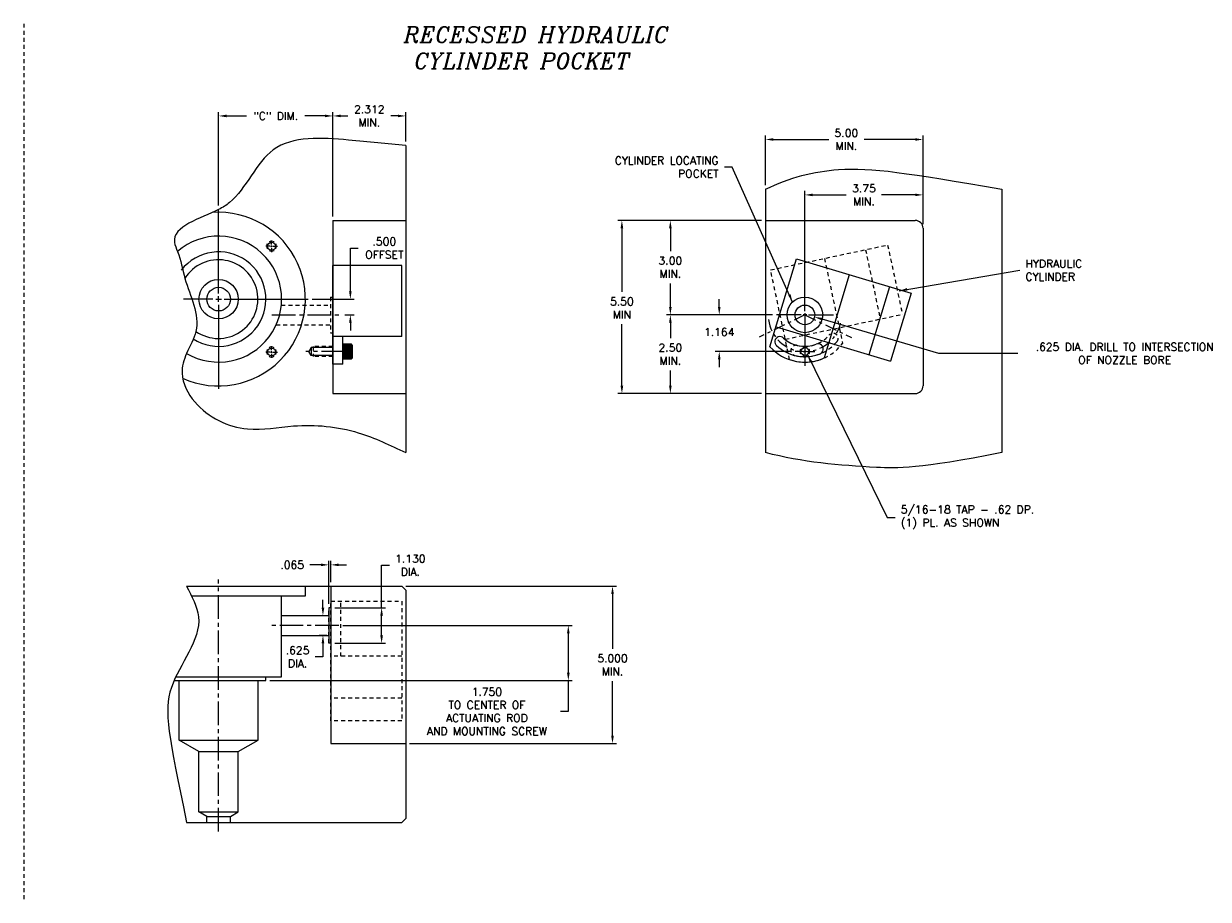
# Model space of a CAD drawing. Extents: x 51 to 167, y 63 to 98.
# Tile 4 of 4: x 129 to 167, y 65 to 93. Entities that reach past the tile are written whole.
import ezdxf

# ---------------------------------------------------------------- set-up
doc = ezdxf.new("R2010")
doc.units = 0
doc.header["$MEASUREMENT"] = 0
for name, pattern in [('CENTER2', [1.125, 0.75, -0.125, 0.125, -0.125]), ('ecw_5', [1, 0.375, -0.125, 0.0625, -0.125, 0.3125]), ('HIDDEN2', [0.1875, 0.125, -0.0625])]:
    doc.linetypes.add(name, pattern=pattern)
doc.layers.get('DEFPOINTS').update_dxf_attribs({"linetype": 'CONTINUOUS'})
for name, color, linetype in [('CYC_HIDDEN', 1, 'HIDDEN2'), ('DIMENSIONS', 4, 'CONTINUOUS'), ('DSCV_BORE_SOLID', 1, 'CONTINUOUS'), ('FASTENER_SOLID', 7, 'CONTINUOUS'), ('MA_SHAPE_HIDDEN', 6, 'HIDDEN2'), ('NP_SHAPE_SOLID', 6, 'CONTINUOUS'), ('POCKET', 4, 'CENTER2'), ('SCV200_BORE_CENTER', 22, 'CENTER2'), ('SCV200_BORE_HIDDEN', 10, 'HIDDEN2'), ('SCV200_BORE_SOLID', 1, 'CONTINUOUS'), ('SCV200_BORE_TAPS_SOLID', 1, 'CONTINUOUS'), ('SCV_HYD_CYL_SHAPE', 3, 'CONTINUOUS'), ('TAP', 1, 'CONTINUOUS'), ('TAP_HIDDEN', 1, 'HIDDEN2')]:
    doc.layers.add(name, color=color, linetype=linetype)
doc.styles.add('ITALIC', font='italic.shx')
doc.styles.add('ROMANS', font='romans.shx')
doc.dimstyles.new('CATALOG', dxfattribs={"dimscale": 2, "dimtxt": 0.125, "dimasz": 0.125, "dimexe": 0.0625, "dimexo": 0.0625, "dimgap": 0.09, "dimtad": 0, "dimtih": 1, "dimtoh": 1, "dimdec": 3, "dimzin": 4, "dimdsep": 46, "dimtxsty": 'ROMANS', "dimcen": 0, "dimclrd": 256, "dimclre": 256, "dimclrt": 256, "dimadec": 0, "dimazin": 0, "dimtfac": 0.7, "dimtdec": 3, "dimtofl": 0, "dimtmove": 0, "dimatfit": 3, "dimfxl": 0, "dimtolj": 1, "dimtzin": 4, "dimlwd": -1, "dimlwe": -1, "dimarcsym": 0})

# ---------------------------------------------------------------- blocks, each defined once
blk = doc.blocks.new('*D25')
at = {"layer": 'DEFPOINTS', "color": 0}
for p in [(139.371, 73.444), (146.656, 73.444), (137.059, 71.694)]:
    blk.add_point(p, dxfattribs=at)
at = {"layer": 'DIMENSIONS'}
for p, q in [((139.496, 73.444), (146.781, 73.444)), ((146.656, 73.194), (146.656, 71.944)), ((137.184, 71.694), (146.781, 71.694)), ((146.656, 71.694), (146.656, 70.714)), ((146.656, 70.714), (146.406, 70.714))]:
    blk.add_line(p, q, dxfattribs=at)
for points in [[(146.614, 73.194), (146.698, 73.194), (146.656, 73.444)], [(146.614, 71.944), (146.698, 71.944), (146.656, 71.694)]]:
    blk.add_solid(points, dxfattribs=at)
at = {"layer": 'DIMENSIONS', "insert": (144.071, 70.714), "char_height": 0.25, "attachment_point": 5, "style": 'ROMANS'}
blk.add_mtext('\\A1;1.750 \\P{\\C4;TO CENTER OF \\PACTUATING ROD \\PAND MOUNTING SCREW}', dxfattribs=at)
blk = doc.blocks.new('*D26')
at = {"layer": 'DEFPOINTS', "color": 0}
for p in [(141.371, 74.694), (141.496, 69.694), (148.059, 69.694)]:
    blk.add_point(p, dxfattribs=at)
at = {"layer": 'DIMENSIONS'}
for p, q in [((141.496, 74.694), (148.184, 74.694)), ((148.059, 74.444), (148.059, 72.707)), ((148.059, 69.944), (148.059, 71.68)), ((141.621, 69.694), (148.184, 69.694))]:
    blk.add_line(p, q, dxfattribs=at)
for points in [[(148.017, 74.444), (148.1, 74.444), (148.059, 74.694)], [(148.017, 69.944), (148.1, 69.944), (148.059, 69.694)]]:
    blk.add_solid(points, dxfattribs=at)
at = {"layer": 'DIMENSIONS', "insert": (148.059, 72.194), "char_height": 0.25, "attachment_point": 5, "style": 'ROMANS'}
blk.add_mtext('\\A1;5.000 \\PMIN.', dxfattribs=at)
blk = doc.blocks.new('*D29')
at = {"layer": 'DEFPOINTS', "color": 0}
for p in [(138.869, 73.756), (139.121, 73.756), (139.121, 73.131)]:
    blk.add_point(p, dxfattribs=at)
at = {"layer": 'DIMENSIONS'}
for p, q in [((138.869, 74.006), (138.869, 74.256)), ((138.996, 73.756), (138.744, 73.756)), ((138.996, 73.131), (138.744, 73.131)), ((138.869, 72.881), (138.869, 72.448)), ((138.869, 72.448), (138.619, 72.448))]:
    blk.add_line(p, q, dxfattribs=at)
for points in [[(138.827, 74.006), (138.911, 74.006), (138.869, 73.756)], [(138.827, 72.881), (138.911, 72.881), (138.869, 73.131)]]:
    blk.add_solid(points, dxfattribs=at)
at = {"layer": 'DIMENSIONS', "insert": (138.064, 72.448), "char_height": 0.25, "attachment_point": 5, "style": 'ROMANS'}
blk.add_mtext('\\A1;.625 \\PDIA.', dxfattribs=at)
blk = doc.blocks.new('*D30')
at = {"layer": 'DEFPOINTS', "color": 0}
for p in [(139.121, 74.009), (140.731, 74.009), (139.121, 72.879)]:
    blk.add_point(p, dxfattribs=at)
at = {"layer": 'DIMENSIONS'}
for p, q in [((140.731, 74.009), (140.731, 75.358)), ((140.731, 75.358), (140.981, 75.358)), ((139.246, 74.009), (140.856, 74.009)), ((140.731, 73.129), (140.731, 73.759)), ((139.246, 72.879), (140.856, 72.879))]:
    blk.add_line(p, q, dxfattribs=at)
for points in [[(140.689, 73.759), (140.772, 73.759), (140.731, 74.009)], [(140.689, 73.129), (140.772, 73.129), (140.731, 72.879)]]:
    blk.add_solid(points, dxfattribs=at)
at = {"layer": 'DIMENSIONS', "insert": (141.643, 75.358), "char_height": 0.25, "attachment_point": 5, "style": 'ROMANS'}
blk.add_mtext('\\A1;1.130 \\PDIA.', dxfattribs=at)
blk = doc.blocks.new('*D31')
at = {"layer": 'DEFPOINTS', "color": 0}
for p in [(139.121, 75.369), (139.121, 74.694), (139.056, 74.009)]:
    blk.add_point(p, dxfattribs=at)
at = {"layer": 'DIMENSIONS'}
for p, q in [((138.806, 75.369), (138.449, 75.369)), ((139.056, 74.134), (139.056, 75.494)), ((139.121, 74.819), (139.121, 75.494)), ((139.371, 75.369), (139.621, 75.369))]:
    blk.add_line(p, q, dxfattribs=at)
for points in [[(138.806, 75.411), (138.806, 75.328), (139.056, 75.369)], [(139.371, 75.411), (139.371, 75.328), (139.121, 75.369)]]:
    blk.add_solid(points, dxfattribs=at)
at = {"layer": 'DIMENSIONS', "insert": (137.894, 75.369), "char_height": 0.25, "attachment_point": 5, "style": 'ROMANS'}
blk.add_mtext('\\A1;.065 ', dxfattribs=at)
blk = doc.blocks.new('*D35')
at = {"layer": 'DEFPOINTS', "color": 0}
for p in [(141.496, 89.623), (141.496, 88.682), (139.184, 86.307)]:
    blk.add_point(p, dxfattribs=at)
at = {"layer": 'DIMENSIONS'}
for p, q in [((139.184, 86.432), (139.184, 89.748)), ((139.434, 89.623), (139.66, 89.623)), ((141.246, 89.623), (141.02, 89.623)), ((141.496, 88.807), (141.496, 89.748))]:
    blk.add_line(p, q, dxfattribs=at)
for points in [[(139.434, 89.665), (139.434, 89.582), (139.184, 89.623)], [(141.246, 89.665), (141.246, 89.582), (141.496, 89.623)]]:
    blk.add_solid(points, dxfattribs=at)
at = {"layer": 'DIMENSIONS', "insert": (140.34, 89.623), "char_height": 0.25, "attachment_point": 5, "style": 'ROMANS'}
blk.add_mtext('\\A1;2.312 \\PMIN.', dxfattribs=at)
blk = doc.blocks.new('*D36')
at = {"layer": 'DEFPOINTS', "color": 0}
for p in [(139.184, 89.623), (135.558, 86.651), (139.184, 86.307)]:
    blk.add_point(p, dxfattribs=at)
at = {"layer": 'DIMENSIONS'}
for p, q in [((135.558, 86.776), (135.558, 89.748)), ((135.808, 89.623), (136.447, 89.623)), ((138.934, 89.623), (138.295, 89.623)), ((139.184, 86.432), (139.184, 89.748))]:
    blk.add_line(p, q, dxfattribs=at)
for points in [[(135.808, 89.665), (135.808, 89.582), (135.558, 89.623)], [(138.934, 89.665), (138.934, 89.582), (139.184, 89.623)]]:
    blk.add_solid(points, dxfattribs=at)
at = {"layer": 'DIMENSIONS', "insert": (137.371, 89.623), "char_height": 0.25, "attachment_point": 5, "style": 'ROMANS'}
blk.add_mtext('\\A1;"C" DIM.', dxfattribs=at)
blk = doc.blocks.new('*D37')
at = {"layer": 'DEFPOINTS', "color": 0}
for p in [(138.402, 83.807), (139.739, 83.807), (139.434, 83.307)]:
    blk.add_point(p, dxfattribs=at)
at = {"layer": 'DIMENSIONS'}
for p, q in [((139.739, 84.057), (139.739, 85.428)), ((139.739, 85.428), (139.989, 85.428)), ((138.527, 83.807), (139.864, 83.807)), ((139.559, 83.307), (139.864, 83.307)), ((139.739, 83.057), (139.739, 82.807))]:
    blk.add_line(p, q, dxfattribs=at)
for points in [[(139.697, 84.057), (139.78, 84.057), (139.739, 83.807)], [(139.697, 83.057), (139.78, 83.057), (139.739, 83.307)]]:
    blk.add_solid(points, dxfattribs=at)
at = {"layer": 'DIMENSIONS', "insert": (140.817, 85.428), "char_height": 0.25, "attachment_point": 5, "style": 'ROMANS'}
blk.add_mtext('\\A1;.500 \\POFFSET', dxfattribs=at)
blk = doc.blocks.new('*D38')
at = {"layer": 'DEFPOINTS', "color": 0}
for p in [(154.47, 83.242), (157.578, 82.328)]:
    blk.add_point(p, dxfattribs=at)
at = {"layer": 'DIMENSIONS'}
for p, q in [((158.418, 82.081), (154.709, 83.171)), ((160.924, 82.081), (158.418, 82.081))]:
    blk.add_line(p, q, dxfattribs=at)
blk.add_solid([(154.721, 83.211), (154.698, 83.131), (154.47, 83.242)], dxfattribs=at)
at = {"layer": 'DIMENSIONS', "insert": (164.313, 82.081), "char_height": 0.25, "attachment_point": 5, "style": 'ROMANS'}
blk.add_mtext('\\A1;.625 DIA. DRILL TO INTERSECTION\\POF NOZZLE BORE', dxfattribs=at)
blk = doc.blocks.new('*D39')
at = {"layer": 'DEFPOINTS', "color": 0}
for p in [(153.259, 83.307), (149.895, 80.807), (152.914, 80.807)]:
    blk.add_point(p, dxfattribs=at)
at = {"layer": 'DIMENSIONS'}
for p, q in [((153.134, 83.307), (149.77, 83.307)), ((149.895, 83.057), (149.895, 82.57)), ((149.895, 81.057), (149.895, 81.543)), ((152.789, 80.807), (149.77, 80.807))]:
    blk.add_line(p, q, dxfattribs=at)
for points in [[(149.853, 83.057), (149.936, 83.057), (149.895, 83.307)], [(149.853, 81.057), (149.936, 81.057), (149.895, 80.807)]]:
    blk.add_solid(points, dxfattribs=at)
at = {"layer": 'DIMENSIONS', "insert": (149.895, 82.057), "char_height": 0.25, "attachment_point": 5, "style": 'ROMANS'}
blk.add_mtext('\\A1;2.50 \\PMIN.', dxfattribs=at)
blk = doc.blocks.new('*D40')
at = {"layer": 'DEFPOINTS', "color": 0}
for p in [(149.895, 86.307), (152.914, 86.307), (153.259, 83.307)]:
    blk.add_point(p, dxfattribs=at)
at = {"layer": 'DIMENSIONS'}
for p, q in [((152.789, 86.307), (149.77, 86.307)), ((149.895, 86.057), (149.895, 85.332)), ((149.895, 83.557), (149.895, 84.306)), ((153.134, 83.307), (149.77, 83.307))]:
    blk.add_line(p, q, dxfattribs=at)
for points in [[(149.853, 86.057), (149.936, 86.057), (149.895, 86.307)], [(149.853, 83.557), (149.936, 83.557), (149.895, 83.307)]]:
    blk.add_solid(points, dxfattribs=at)
at = {"layer": 'DIMENSIONS', "insert": (149.895, 84.819), "char_height": 0.25, "attachment_point": 5, "style": 'ROMANS'}
blk.add_mtext('\\A1;3.00 \\PMIN.', dxfattribs=at)
blk = doc.blocks.new('*D41')
at = {"layer": 'DEFPOINTS', "color": 0}
for p in [(152.914, 86.307), (148.357, 80.807), (152.914, 80.807)]:
    blk.add_point(p, dxfattribs=at)
at = {"layer": 'DIMENSIONS'}
for p, q in [((152.789, 86.307), (148.232, 86.307)), ((148.357, 86.057), (148.357, 84.036)), ((148.357, 81.057), (148.357, 83.01)), ((152.789, 80.807), (148.232, 80.807))]:
    blk.add_line(p, q, dxfattribs=at)
for points in [[(148.315, 86.057), (148.398, 86.057), (148.357, 86.307)], [(148.315, 81.057), (148.398, 81.057), (148.357, 80.807)]]:
    blk.add_solid(points, dxfattribs=at)
at = {"layer": 'DIMENSIONS', "insert": (148.357, 83.523), "char_height": 0.25, "attachment_point": 5, "style": 'ROMANS'}
blk.add_mtext('\\A1;5.50 \\PMIN', dxfattribs=at)
blk = doc.blocks.new('*D42')
at = {"layer": 'DEFPOINTS', "color": 0}
for p in [(151.446, 83.307), (153.259, 83.307), (153.852, 82.143)]:
    blk.add_point(p, dxfattribs=at)
at = {"layer": 'DIMENSIONS'}
for p, q in [((151.446, 83.557), (151.446, 83.807)), ((153.134, 83.307), (151.321, 83.307)), ((153.727, 82.143), (151.321, 82.143)), ((151.446, 81.893), (151.446, 81.643))]:
    blk.add_line(p, q, dxfattribs=at)
for points in [[(151.404, 83.557), (151.488, 83.557), (151.446, 83.307)], [(151.404, 81.893), (151.488, 81.893), (151.446, 82.143)]]:
    blk.add_solid(points, dxfattribs=at)
at = {"layer": 'DIMENSIONS', "insert": (151.446, 82.761), "char_height": 0.25, "attachment_point": 5, "style": 'ROMANS'}
blk.add_mtext('\\A1;1.164 ', dxfattribs=at)
blk = doc.blocks.new('*D43')
at = {"layer": 'DEFPOINTS', "color": 0}
for p in [(157.914, 88.875), (152.914, 87.299), (157.914, 86.057)]:
    blk.add_point(p, dxfattribs=at)
at = {"layer": 'DIMENSIONS'}
for p, q in [((152.914, 87.424), (152.914, 89)), ((153.164, 88.875), (154.919, 88.875)), ((157.664, 88.875), (156.041, 88.875)), ((157.914, 86.182), (157.914, 89))]:
    blk.add_line(p, q, dxfattribs=at)
for points in [[(153.164, 88.917), (153.164, 88.834), (152.914, 88.875)], [(157.664, 88.917), (157.664, 88.834), (157.914, 88.875)]]:
    blk.add_solid(points, dxfattribs=at)
at = {"layer": 'DIMENSIONS', "insert": (155.48, 88.875), "char_height": 0.25, "attachment_point": 5, "style": 'ROMANS'}
blk.add_mtext('\\A1;5.00 \\PMIN.', dxfattribs=at)
blk = doc.blocks.new('*D44')
at = {"layer": 'DEFPOINTS', "color": 0}
for p in [(154.164, 87.116), (157.914, 86.057), (154.164, 83.307)]:
    blk.add_point(p, dxfattribs=at)
at = {"layer": 'DIMENSIONS'}
for p, q in [((154.164, 83.432), (154.164, 87.241)), ((157.914, 86.182), (157.914, 87.241)), ((154.414, 87.116), (155.478, 87.116)), ((157.664, 87.116), (156.6, 87.116))]:
    blk.add_line(p, q, dxfattribs=at)
for points in [[(154.414, 87.157), (154.414, 87.074), (154.164, 87.116)], [(157.664, 87.157), (157.664, 87.074), (157.914, 87.116)]]:
    blk.add_solid(points, dxfattribs=at)
at = {"layer": 'DIMENSIONS', "insert": (156.039, 87.116), "char_height": 0.25, "attachment_point": 5, "style": 'ROMANS'}
blk.add_mtext('\\A1;3.75 \\PMIN.', dxfattribs=at)

msp = doc.modelspace()

# ---------------------------------------------------------------- linework, layer by layer
at = {"layer": 'CYC_HIDDEN'}
for p, q in [((153.07435, 84.73666), (156.79066, 85.525)), ((156.08829, 85.376), (156.55519, 83.17498)), ((156.79066, 85.525), (157.25756, 83.32397)), ((154.78626, 85.09981), (155.25316, 82.89878)), ((153.6788, 81.88719), (153.07435, 84.73666)), ((153.54125, 82.53564), (157.25756, 83.32397)), ((155.25315, 82.89878), (155.35893, 82.40013))]:
    msp.add_line(p, q, dxfattribs=at)
for centre, radius, start, end in [((155.05518, 82.55804), 0.164, 319.278449, 139.976718), ((154.16381, 83.30661), 1.5, 251.134662, 322.820161), ((153.88175, 82.1773), 0.164, 75.976415, 260.565255), ((154.16381, 83.30661), 1.328, 255.976611, 319.976521), ((154.16381, 83.30661), 1, 255.976474, 319.976446)]:
    msp.add_arc(centre, radius, start, end, dxfattribs=at)
at = {"layer": 'DIMENSIONS'}
for p, q in [((135.55831, 83.98661), (135.55831, 86.65061)), ((135.55831, 83.71661), (135.55831, 83.89661)), ((135.37831, 83.80661), (134.43868, 83.80661)), ((135.46831, 83.80661), (135.64831, 83.80661)), ((135.55831, 83.62661), (135.55831, 80.96261)), ((135.73831, 83.80661), (138.40231, 83.80661))]:
    msp.add_line(p, q, dxfattribs=at)
at = {"layer": 'DSCV_BORE_SOLID'}
for p, q in [((154.16381, 83.42061), (154.16381, 84.21111)), ((154.04981, 83.30661), (153.25931, 83.30661)), ((154.22081, 83.30661), (154.10681, 83.30661)), ((154.16381, 83.36361), (154.16381, 83.24961)), ((154.16381, 83.30661), (154.16381, 81.69312)), ((154.16381, 83.19261), (154.16381, 82.40211)), ((154.27781, 83.30661), (155.06831, 83.30661)), ((154.09268, 82.14261), (153.85181, 82.14261)), ((154.19938, 82.14261), (154.12825, 82.14261)), ((154.16381, 82.17818), (154.16381, 82.10704)), ((154.16381, 82.07148), (154.16381, 81.83061)), ((154.23495, 82.14261), (154.47581, 82.14261))]:
    msp.add_line(p, q, dxfattribs=at)
for centre, radius in [((154.16381, 83.30661), 0.565), ((154.16381, 83.30661), 0.3125), ((154.16381, 82.14261), 0.1248)]:
    msp.add_circle(centre, radius, dxfattribs=at)
for start, end in [(149.999997, 209.999999), (60.000002, 120.000003), (240.000007, 299.999995), (329.999934, 29.999922)]:
    msp.add_arc((154.16381, 82.14261), 0.156, start, end, dxfattribs=at)
at = {"layer": 'FASTENER_SOLID'}
for p, q in [((139.49631, 82.37664), (139.49631, 82.14227)), ((139.76975, 82.37664), (139.49631, 82.37664)), ((139.51123, 82.35571), (139.75204, 82.35571)), ((139.80881, 82.33758), (139.76975, 82.37664)), ((139.76975, 81.90789), (139.76975, 82.37664)), ((139.80881, 81.94695), (139.80881, 82.33758)), ((139.49631, 82.14227), (139.49631, 81.90789)), ((139.51123, 82.33273), (139.75548, 82.33273)), ((139.51123, 82.33273), (139.75204, 82.33273)), ((139.51123, 82.30974), (139.75204, 82.30974)), ((139.51123, 82.28675), (139.75204, 82.28675)), ((139.51123, 82.26377), (139.75204, 82.26377)), ((139.51123, 82.24078), (139.75204, 82.24078)), ((139.51123, 82.2178), (139.75204, 82.2178)), ((139.51123, 82.19481), (139.75204, 82.19481)), ((139.51123, 82.17182), (139.75204, 82.17182)), ((139.51123, 82.14884), (139.75204, 82.14884)), ((139.51123, 82.12585), (139.75204, 82.12585)), ((139.51123, 82.10286), (139.75204, 82.10286)), ((139.51123, 82.07988), (139.75204, 82.07988)), ((139.51123, 82.05689), (139.75204, 82.05689)), ((139.51123, 82.03391), (139.75204, 82.03391)), ((139.51123, 82.00763), (139.75204, 82.00763)), ((139.51123, 81.98136), (139.75204, 81.98136)), ((139.49631, 81.90789), (139.76975, 81.90789)), ((139.51123, 81.95508), (139.75204, 81.95508)), ((139.51123, 81.92881), (139.75204, 81.92881)), ((139.76975, 81.90789), (139.80881, 81.94695))]:
    msp.add_line(p, q, dxfattribs=at)
at = {"layer": 'MA_SHAPE_HIDDEN'}
msp.add_line((129.37148, 92.5524), (129.37148, 64.74974), dxfattribs=at)
at = {"layer": 'NP_SHAPE_SOLID'}
for p, q in [((141.49581, 88.68161), (141.49581, 78.93161)), ((152.91381, 87.29885), (152.91381, 78.93161)), ((160.41381, 87.29885), (160.41381, 78.93161)), ((139.18381, 86.30661), (139.18381, 80.80661)), ((139.18381, 86.30661), (141.49581, 86.30661)), ((152.91381, 86.30661), (157.66381, 86.30661)), ((157.91381, 86.05661), (157.91381, 81.05661)), ((139.18381, 80.80661), (141.49581, 80.80661)), ((152.91381, 80.80661), (157.66381, 80.80661)), ((134.53775, 74.69367), (141.37081, 74.69367)), ((139.12131, 74.69367), (139.12131, 69.69367)), ((141.49581, 74.56867), (141.37081, 74.69367)), ((141.49581, 74.56867), (141.49581, 67.31867)), ((139.05631, 74.00867), (139.05631, 72.87867)), ((139.12131, 74.00867), (139.05631, 74.00867)), ((139.12131, 72.87867), (139.05631, 72.87867)), ((139.12131, 69.69367), (141.49581, 69.69367)), ((141.37081, 67.19367), (141.49581, 67.31867)), ((134.53775, 67.19367), (141.37081, 67.19367))]:
    msp.add_line(p, q, dxfattribs=at)
for centre, start, end in [((157.66381, 86.05661), 0, 89.999996), ((157.66381, 81.05661), 270.000001, 359.999996)]:
    msp.add_arc(centre, 0.25, start, end, dxfattribs=at)
msp.add_spline([(141.49581, 88.68161), (139.6805, 88.85717), (137.28957, 88.54661), (135.90282, 86.87437), (135.55831, 86.65061), (134.15744, 85.60824), (134.25299, 85.32191), (134.49046, 84.46276), (134.83943, 82.78127), (134.54139, 82.08444), (134.39653, 81.45153), (134.80299, 80.54374), (136.47665, 79.68373), (137.93512, 79.77928), (139.99133, 79.56428), (141.49581, 78.93161)], degree=3, dxfattribs=at)
for points, knots in [([(152.91381, 87.29885), (153.67988, 87.66893), (155.49193, 88.13089), (157.38725, 87.81148), (160.41381, 87.29885)], [0, 0, 0, 0, 2.3557209, 5.57224888, 5.57224888, 5.57224888, 5.57224888]), ([(160.41381, 78.93161), (157.75809, 78.40779), (155.90997, 78.46715), (154.08568, 78.6256), (152.91381, 78.93161)], [2.79467798, 2.79467798, 2.79467798, 2.79467798, 4.76297284, 8.29829261, 8.29829261, 8.29829261, 8.29829261]), ([(134.53775, 74.69367), (134.70358, 74.36965), (135.3004, 73.31615), (133.6073, 71.43653), (133.98684, 69.94949), (134.53775, 67.19367)], [4.65159344, 4.65159344, 4.65159344, 4.65159344, 5.69172688, 8.04987344, 10.48729651, 10.48729651, 10.48729651, 10.48729651])]:
    msp.add_open_spline(points, degree=3, knots=knots, dxfattribs=at)
at = {"layer": 'POCKET', "color": 4, "linetype": 'ecw_5'}
for q in [(152.71362, 82.5993), (155.63974, 82.58675)]:
    msp.add_line((154.16381, 83.30661), q, dxfattribs=at)
msp.add_arc((154.16318, 83.30737), 1.16479, 187.249986, 346.952163, dxfattribs=at)
at = {"layer": 'SCV200_BORE_CENTER'}
for p, q in [((137.25061, 83.30661), (139.43381, 83.30661)), ((135.55831, 66.90527), (135.55831, 74.90909)), ((139.37131, 73.44367), (137.15252, 73.44367))]:
    msp.add_line(p, q, dxfattribs=at)
at = {"layer": 'SCV200_BORE_HIDDEN'}
for p, q in [((139.11381, 83.87161), (139.18381, 83.87161)), ((139.11381, 83.87161), (139.11381, 82.74161)), ((137.5495, 83.61911), (139.11381, 83.61911)), ((137.38583, 82.99411), (139.11381, 82.99411)), ((139.11381, 82.74161), (139.18381, 82.74161))]:
    msp.add_line(p, q, dxfattribs=at)
at = {"layer": 'SCV200_BORE_SOLID'}
for p, q in [((138.31231, 74.38167), (138.31231, 74.69367)), ((134.69733, 74.38167), (138.31231, 74.38167)), ((137.55831, 71.81867), (137.55831, 74.38167)), ((137.55831, 73.75617), (139.05631, 73.75617)), ((137.55831, 73.13117), (139.05631, 73.13117)), ((134.2016, 71.81867), (137.55831, 71.81867)), ((137.05881, 71.69367), (137.05881, 71.81867)), ((134.14414, 71.69367), (137.05881, 71.69367)), ((134.30831, 69.80452), (134.30831, 71.69367)), ((136.80831, 69.80452), (136.80831, 71.69367)), ((134.30831, 69.80452), (136.80831, 69.80452)), ((134.93331, 69.44367), (134.30831, 69.80452)), ((136.18331, 69.44367), (136.80831, 69.80452)), ((134.93331, 67.52487), (134.93331, 69.44367)), ((134.93331, 69.44367), (136.18331, 69.44367)), ((136.18331, 67.52487), (136.18331, 69.44367)), ((135.18306, 67.38067), (134.93331, 67.52487)), ((134.93331, 67.52487), (136.18331, 67.52487)), ((135.18306, 67.19367), (135.18306, 67.38067)), ((135.18306, 67.38067), (135.93356, 67.38067)), ((135.93356, 67.38067), (136.18331, 67.52487)), ((135.93356, 67.19367), (135.93356, 67.38067))]:
    msp.add_line(p, q, dxfattribs=at)
for radius in [0.625, 0.375]:
    msp.add_circle((135.55831, 83.80661), radius, dxfattribs=at)
for centre, radius, start, end in [((135.5544, 83.80661), 2.75791, 245.555522, 93.928887), ((135.55831, 83.80661), 2, 239.438554, 130.742498), ((135.55831, 83.80661), 1.5005, 237.434193, 142.296776), ((135.5544, 83.80661), 1.25, 235.112076, 148.337097)]:
    msp.add_arc(centre, radius, start, end, dxfattribs=at)
at = {"layer": 'SCV200_BORE_TAPS_SOLID'}
for p, q in [((137.18144, 85.48599), (137.05331, 85.48599)), ((137.20956, 85.48599), (137.26581, 85.48599)), ((137.23769, 85.54224), (137.23769, 85.67037)), ((137.23769, 85.45787), (137.23769, 85.51412)), ((137.23769, 85.42974), (137.23769, 85.30162)), ((137.29394, 85.48599), (137.42206, 85.48599)), ((137.18144, 82.12723), (137.05331, 82.12723)), ((137.20956, 82.12723), (137.26581, 82.12723)), ((137.23769, 82.18348), (137.23769, 82.31161)), ((137.23769, 82.09911), (137.23769, 82.15536)), ((137.23769, 82.07098), (137.23769, 81.94286)), ((137.29394, 82.12723), (137.42206, 82.12723))]:
    msp.add_line(p, q, dxfattribs=at)
for centre in [(137.23769, 85.48599), (137.23769, 82.12723)]:
    msp.add_circle(centre, 0.125, dxfattribs=at)
for centre, start, end in [((137.23769, 85.48599), 149.999997, 209.999999), ((137.23769, 85.48599), 60.000002, 120.000003), ((137.23769, 85.48599), 240.000007, 299.999995), ((137.23769, 85.48599), 329.999934, 29.999922), ((137.23769, 82.12723), 149.999997, 209.999999), ((137.23769, 82.12723), 60.000002, 120.000003), ((137.23769, 82.12723), 240.000007, 299.999995), ((137.23769, 82.12723), 329.999934, 29.999922)]:
    msp.add_arc(centre, 0.15625, start, end, dxfattribs=at)
at = {"layer": 'SCV_HYD_CYL_SHAPE'}
for p, q in [((153.05674, 82.29449), (153.89495, 85.08417)), ((153.89495, 85.08417), (157.53326, 83.99097)), ((139.18381, 81.74411), (139.18381, 84.86911)), ((141.37133, 84.86911), (139.18381, 84.86911)), ((141.37133, 82.61911), (141.37133, 84.86911)), ((155.57093, 84.58059), (154.92348, 82.42576)), ((156.84563, 84.19758), (156.19818, 82.04275)), ((157.53326, 83.99097), (156.88581, 81.83614)), ((153.24749, 82.92933), (156.88581, 81.83614)), ((141.37133, 82.61911), (139.18381, 82.61911)), ((139.49581, 81.74411), (139.49581, 82.61911)), ((154.92347, 82.42576), (154.77679, 81.93757)), ((139.49581, 81.74411), (139.18381, 81.74411))]:
    msp.add_line(p, q, dxfattribs=at)
at = {"layer": 'SCV_HYD_CYL_SHAPE', "linetype": 'HIDDEN2'}
for p, q in [((139.12131, 70.41732), (139.12131, 74.21633)), ((139.12131, 74.21633), (141.37133, 74.21633)), ((139.43331, 72.46633), (139.43331, 74.21633)), ((141.37133, 74.21633), (141.37133, 70.41732)), ((139.05631, 72.88117), (139.05631, 74.00618)), ((139.12131, 74.00618), (139.05631, 74.00618)), ((139.12131, 72.88117), (139.05631, 72.88117)), ((141.37133, 72.46633), (139.12131, 72.46633)), ((141.37133, 71.13532), (139.12204, 71.13532)), ((141.37133, 70.41732), (139.12131, 70.41732))]:
    msp.add_line(p, q, dxfattribs=at)
at = {"layer": 'SCV_HYD_CYL_SHAPE'}
for centre, radius, start, end in [((153.37408, 82.4515), 0.164, 47.276175, 231.865015), ((154.16381, 83.30661), 1, 227.276241, 291.276213), ((154.58619, 82.22195), 0.164, 290.578216, 111.276485), ((154.16381, 83.30661), 1.5, 222.434429, 294.119928), ((154.16381, 83.30661), 1.328, 227.276378, 291.276288)]:
    msp.add_arc(centre, radius, start, end, dxfattribs=at)
at = {"layer": 'TAP', "linetype": 'CENTER2'}
msp.add_line((139.56829, 82.14261), (138.32485, 82.14261), dxfattribs=at)
at = {"layer": 'TAP'}
for p, q in [((138.49631, 82.27311), (138.42096, 82.14261)), ((138.49631, 82.01211), (138.42096, 82.14261)), ((139.18381, 82.27311), (138.49631, 82.27311)), ((138.49631, 82.27311), (138.49631, 82.01211)), ((139.18381, 82.01211), (138.49631, 82.01211))]:
    msp.add_line(p, q, dxfattribs=at)
at = {"layer": 'TAP_HIDDEN'}
for p, q in [((139.18381, 82.29886), (138.55881, 82.29886)), ((138.55881, 82.29886), (138.55881, 81.98636)), ((139.18381, 81.98636), (138.55881, 81.98636))]:
    msp.add_line(p, q, dxfattribs=at)

# ---------------------------------------------------------------- texts
at = {"layer": 'DIMENSIONS', "insert": (141.4326, 92.45275), "char_height": 0.5, "width": 35.1429, "attachment_point": 1, "style": 'ITALIC'}
msp.add_mtext('RECESSED HYDRAULIC\\P CYLINDER POCKET', dxfattribs=at)
at = {"layer": 'DIMENSIONS', "char_height": 0.25, "style": 'ROMANS'}
for s, insert, attachment_point in [('CYLINDER LOCATING\\PPOCKET', (151.42779, 87.99888), 6), ('HYDRAULIC\\PCYLINDER', (161.16336, 84.72405), 4), ('5/16-18 TAP - .62 DP.\\P(1) PL. AS SHOWN', (157.20711, 76.877), 4)]:
    msp.add_mtext(s, dxfattribs=dict(at, insert=insert, attachment_point=attachment_point))

# ---------------------------------------------------------------- dimensions: what is measured, and where the dimension line sits
at = {"layer": 'DIMENSIONS'}
for base, p1, p2, text, override, picture, middle in [((139.18381, 89.62346), (135.55831, 86.65061), (139.18381, 86.30661), '"C" DIM.', {"dimpost": ' '}, '*D36', (137.37106, 89.62346)), ((141.49581, 89.62346), (139.18381, 86.30661), (141.49581, 88.68161), '<>\\PMIN.', {"dimpost": ' '}, '*D35', (140.33981, 89.62346)), ((154.16381, 87.11571), (157.91381, 86.05661), (154.16381, 83.30661), '<>\\PMIN.', {"dimdec": 2, "dimpost": ' '}, '*D44', (156.03881, 87.11571))]:
    dim = msp.add_linear_dim(base=base, p1=p1, p2=p2, text=text, dimstyle='CATALOG', override=override, dxfattribs=at)
    dim.commit()
    dim.dimension.update_dxf_attribs({"geometry": picture, "text_midpoint": middle})
dim = msp.add_linear_dim(base=(157.91381, 88.8755), p1=(152.91381, 87.29885), p2=(157.91381, 86.05661), text='<>\\PMIN.', dimstyle='CATALOG', override={"dimdec": 2, "dimpost": ' '}, dxfattribs=at)
dim.commit()
dim.dimension.update_dxf_attribs({"geometry": '*D43', "text_midpoint": (155.47978, 88.8755), "dimtype": 160})
for base, p1, p2, text, override, picture, middle in [((148.35662, 80.80661), (152.91381, 86.30661), (152.91381, 80.80661), '<>\\PMIN', {"dimdec": 2, "dimpost": ' '}, '*D41', (148.35662, 83.52307)), ((149.89459, 86.30661), (153.25931, 83.30661), (152.91381, 86.30661), '<>\\PMIN.', {"dimdec": 2, "dimpost": ' '}, '*D40', (149.89459, 84.81914)), ((139.73868, 83.80661), (139.43381, 83.30661), (138.40231, 83.80661), '<>\\POFFSET', {"dimpost": ' '}, '*D37', (140.81749, 85.42757)), ((140.73064, 74.00867), (139.12131, 72.87867), (139.12131, 74.00867), '<>\\PDIA.', {"dimpost": ' '}, '*D30', (141.64279, 75.35825)), ((138.86893, 73.75617), (139.12131, 73.13117), (139.12131, 73.75617), '<>\\PDIA.', {"dimpost": ' '}, '*D29', (138.06393, 72.44766)), ((146.65606, 73.44367), (137.05881, 71.69367), (139.37131, 73.44367), '<>\\P{\\C4;TO CENTER OF \\PACTUATING ROD \\PAND MOUNTING SCREW}', {"dimpost": ' '}, '*D25', (144.07129, 70.71358))]:
    dim = msp.add_linear_dim(base=base, p1=p1, p2=p2, angle=90, text=text, dimstyle='CATALOG', override=override, dxfattribs=at)
    dim.commit()
    dim.dimension.update_dxf_attribs({"geometry": picture, "text_midpoint": middle, "dimtype": 160})
dim = msp.add_linear_dim(base=(151.44593, 83.30661), p1=(153.85181, 82.14261), p2=(153.25931, 83.30661), angle=90, dimstyle='CATALOG', override={"dimpost": ' '}, dxfattribs=at)
dim.commit()
dim.dimension.update_dxf_attribs({"geometry": '*D42', "text_midpoint": (151.44593, 82.76146), "dimtype": 160})
dim = msp.add_radius_dim(center=(157.57768, 82.32795), mpoint=(154.46951, 83.24174), text='.625 DIA. DRILL TO INTERSECTION\\POF NOZZLE BORE', dimstyle='CATALOG', override={"dimpost": ' '}, dxfattribs=at)
dim.commit()
dim.dimension.update_dxf_attribs({"geometry": '*D38', "text_midpoint": (164.31279, 82.08094), "dimtype": 164})
for base, p1, p2, override, picture, middle in [((149.89459, 80.80661), (153.25931, 83.30661), (152.91381, 80.80661), {"dimdec": 2, "dimpost": ' '}, '*D39', (149.89459, 82.05661)), ((148.05851, 69.69367), (141.37081, 74.69367), (141.49581, 69.69367), {"dimpost": ' '}, '*D26', (148.05851, 72.19367))]:
    dim = msp.add_linear_dim(base=base, p1=p1, p2=p2, angle=90, text='<>\\PMIN.', dimstyle='CATALOG', override=override, dxfattribs=at)
    dim.commit()
    dim.dimension.update_dxf_attribs({"geometry": picture, "text_midpoint": middle})
dim = msp.add_linear_dim(base=(139.12131, 75.36945), p1=(139.05631, 74.00867), p2=(139.12131, 74.69367), dimstyle='CATALOG', override={"dimpost": ' '}, dxfattribs=at)
dim.commit()
dim.dimension.update_dxf_attribs({"geometry": '*D31', "text_midpoint": (137.89432, 75.36945), "dimtype": 160})

# ---------------------------------------------------------------- leaders
at = {"layer": 'DIMENSIONS', "annotation_type": 0, "has_hookline": 1}
for points, hookline_direction, text_width in [([(153.77339, 83.71501), (151.85779, 87.99888), (151.60779, 87.99888)], 1, 3.65476), ([(157.16115, 84.07313), (160.98336, 84.72405)], 0, 1.91667), ([(154.24335, 82.04644), (156.77711, 76.877), (157.02711, 76.877)], 0, 4.85714)]:
    msp.add_leader(points, dimstyle='CATALOG', dxfattribs=dict(at, hookline_direction=hookline_direction, text_width=text_width))

doc.saveas('drawing.dxf')
